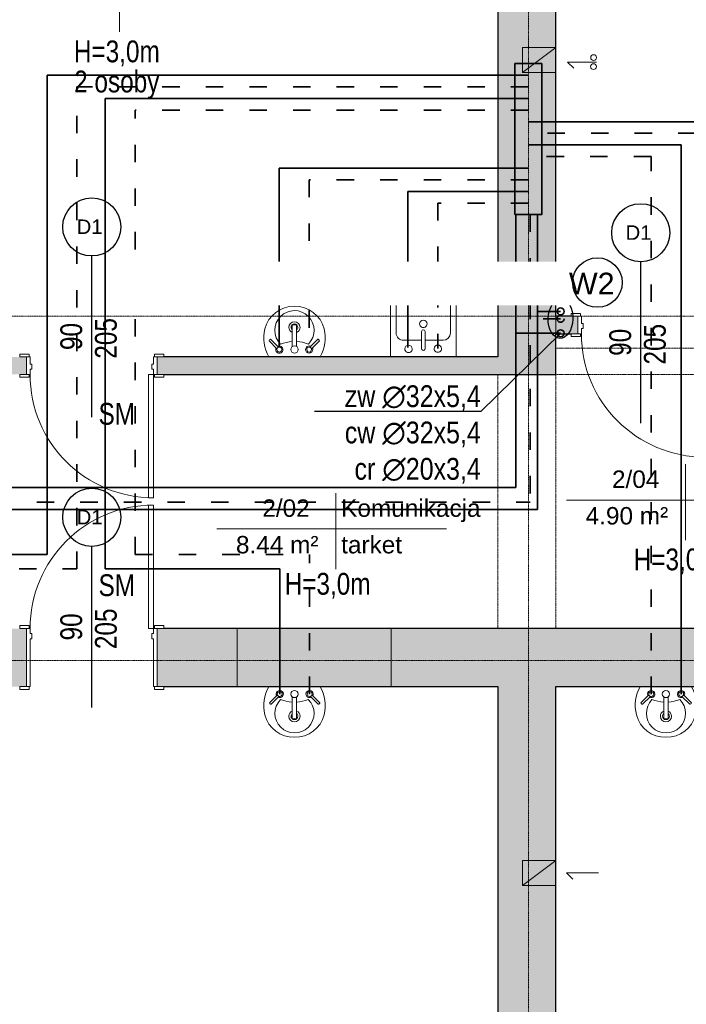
# Model space of a CAD drawing. Header units: inches. Extents: x -112469 to 885939, y -131046 to 286269.
# Tile 87 of 138: x 62224 to 66813, y -48476 to -41698. Entities that reach past the tile are written whole.
import ezdxf
from ezdxf import colors
from ezdxf.entities.mleader import LeaderData, LeaderLine
from ezdxf.math import Vec2, Vec3

# ---------------------------------------------------------------- set-up
doc = ezdxf.new("R2010")
doc.units = ezdxf.units.IN
doc.header["$MEASUREMENT"] = 0
for name, pattern in [('ACAD_ISO03W100', [30, 12, -18]), ('Linia siatki', [0.9925, 0.47, -0.2175, 0.0875, -0.2175]), ('Ukryty', [0.714375, 0.47625, -0.238125])]:
    doc.linetypes.add(name, pattern=pattern)
for name, color, linetype, lineweight in [('_IS_OPIS', 7, 'Continuous', 35), ('_IS_woda ciepła', 1, 'ACAD_ISO03W100', 35), ('_IS_woda cyrkulacyjna', 3, 'H2OCYR', 35), ('_IS_woda opis', 128, 'Continuous', 25), ('_IS_woda zimna', 5, 'Continuous', 35), ('A-AREA-IDEN', 251, 'Continuous', 9), ('A-DETL', 251, 'Continuous', 9), ('A-DETL-HDLN', 251, 'Ukryty', 9), ('A-DETL-MEDM', 251, 'Continuous', 25), ('A-DOOR', 251, 'Continuous', 9), ('A-DOOR-FRAM', 251, 'Continuous', 18), ('A-WALL', 251, 'Continuous', 9), ('A-WALL-PATT', 254, 'Continuous', 25), ('G-ANNO-TEXT', 251, 'Continuous', 9), ('I-WALL', 251, 'Continuous', 9), ('P-SANR-FIXT', 251, 'Continuous', 9), ('S-GRID', 251, 'Continuous', 9)]:
    doc.layers.add(name, color=color, linetype=linetype, lineweight=lineweight)
doc.styles.add('Arial', font='arial.ttf', dxfattribs={"height": 25})
doc.styles.add('Arial_1', font='arial.ttf', dxfattribs={"height": 12})
doc.styles.add('Arial_3', font='arial.ttf', dxfattribs={"height": 15})
doc.styles.add('Arial_4', font='arial.ttf', dxfattribs={"width": 0.8, "height": 18})
doc.styles.get("Standard").update_dxf_attribs({"font": 'arial.ttf'})
doc.linetypes.add('H2OCYR', pattern='A,25.4,-12.7,["~",Standard,S=25.4,R=0,X=-11.43,Y=-14.732],-12.7', length=50.8)

# ---------------------------------------------------------------- blocks, each defined once
blk = doc.blocks.new('Etyk_pom_1_mala - Etyk_pom_1_mala-219433-6_Poziom posadzka II pietra')
at = {"layer": 'A-AREA-IDEN'}
for p, q in [((-0.0958, 0.1444), (-0.0958, -0.3781)), ((-0.9154, -0.1015), (0.6661, -0.1015))]:
    blk.add_line(p, q, dxfattribs=at)
blk = doc.blocks.new('Zlew kuchenny - typu wyspowego - 450 x 450mm-548266-6_Poziom posadzka II pietra')
at = {"layer": 'P-SANR-FIXT'}
for p, q in [((-20.93, 22.73), (-20.93, -22.27)), ((24.07, -22.27), (24.07, 22.73)), ((0.3, 17.02), (0.3, 5.31)), ((2.84, 17.02), (2.84, 5.31)), ((0.3, 11.3), (-12.04, 11.3)), ((15.18, 11.3), (2.84, 11.3)), ((-17.12, 6.22), (-17.12, -13.38)), ((20.26, -13.38), (20.26, 6.22)), ((-12.04, -18.46), (15.18, -18.46)), ((-20.93, -22.27), (24.07, -22.27))]:
    blk.add_line(p, q, dxfattribs=at)
for centre, radius, start, end in [((-8.43, 17.02), 2.54, 360, 180), ((-8.43, 17.02), 2.54, 180, 360), ((1.57, 17.02), 1.27, 360, 180), ((11.73, 17.23), 2.54, 360, 180), ((11.73, 17.23), 2.54, 180, 0), ((-12.04, 6.22), 5.08, 90, 180), ((15.18, 6.22), 5.08, 360, 90), ((1.57, 0), 2.54, 360, 180), ((1.57, 0), 2.54, 180, 0), ((1.57, 5.31), 1.27, 180, 0), ((-12.04, -13.38), 5.08, 180, 270), ((15.18, -13.38), 5.08, 270, 0)]:
    blk.add_arc(centre, radius, start, end, dxfattribs=at)
blk = doc.blocks.new('Drzwi-wewnętrzne-jednoskrzydłowe-dwupanelowe-drewniane - 900 x 2100mm-634629-6_Poziom posadzka II pietra')
at = {"layer": 'A-DOOR'}
for p, q in [((-49.64, 8.32), (-43.14, 8.32)), ((-49.64, 6.32), (-49.64, 8.32)), ((-43.14, 8.32), (-43.14, 6.32)), ((43.13, 8.32), (49.63, 8.32)), ((43.13, 6.32), (43.13, 8.32)), ((49.63, 8.32), (49.63, 6.32)), ((-43.14, 6.32), (-49.64, 6.32)), ((49.63, 6.32), (43.13, 6.32)), ((-49.64, -5.68), (-43.14, -5.68)), ((-49.64, -7.68), (-49.64, -5.68)), ((-43.14, -5.68), (-43.14, -7.68)), ((43.13, -5.68), (49.63, -5.68)), ((43.13, -7.68), (43.13, -5.68)), ((49.63, -5.68), (49.63, -7.68)), ((-43.14, -7.68), (-49.64, -7.68)), ((49.63, -7.68), (43.13, -7.68))]:
    blk.add_line(p, q, dxfattribs=at)
at = {"layer": 'A-DOOR', "lineweight": 18}
for p, q in [((39, -5.68), (42.5, -5.68)), ((39, -90.68), (39, -5.68)), ((42.5, -5.68), (42.5, -90.68)), ((42.5, -90.68), (39, -90.68))]:
    blk.add_line(p, q, dxfattribs=at)
at = {"layer": 'A-DOOR'}
blk.add_arc((42.5, -5.68), 85, 180, 270, dxfattribs=at)
at = {"layer": 'A-DOOR-FRAM'}
for p, q in [((-45, 6.32), (-42.5, 6.32)), ((-45, -5.68), (-45, 6.32)), ((-42.5, 6.32), (-42.5, 1.31)), ((-42.5, 1.31), (-41.23, 1.31)), ((-41.23, 1.31), (-41.23, -2.18)), ((41.23, 1.31), (42.5, 1.31)), ((41.23, -2.18), (41.23, 1.31)), ((42.5, 6.32), (45, 6.32)), ((42.5, 1.31), (42.5, 6.32)), ((45, 6.32), (45, -5.68)), ((-42.5, -5.68), (-45, -5.68)), ((-42.5, -2.18), (-42.5, -5.68)), ((-41.23, -2.18), (-42.5, -2.18)), ((42.5, -2.18), (41.23, -2.18)), ((42.5, -5.68), (42.5, -2.18)), ((45, -5.68), (42.5, -5.68))]:
    blk.add_line(p, q, dxfattribs=at)
blk = doc.blocks.new('Lavabo mural - 05 - 440mm x 350mm-346807-6_Poziom posadzka II pietra')
at = {"layer": 'P-SANR-FIXT'}
for p, q in [((-17.19, -11.05), (-11.74, -5.6)), ((-16.1, -12.14), (-10.65, -6.69)), ((16.41, -12.14), (10.96, -6.69)), ((17.5, -11.05), (12.05, -5.6)), ((-1.5, -21.49), (-1.5, -7.07)), ((1.5, -21.49), (1.5, -7.07))]:
    blk.add_line(p, q, dxfattribs=at)
for centre, radius, start, end in [((5.33, -13.08), 26.44, 150.36495, 193.63505), ((-5.33, -13.08), 26.44, 346.36495, 29.63505), ((-10.13, -5.07), 2.5, 0, 180), ((-10.13, -5.07), 2.5, 180, 207.05328), ((-10.13, -5.07), 1.7, 360, 180), ((-10.13, -5.07), 1.7, 180, 198.05956), ((-10.13, -5.07), 1.7, 198.05956, 360), ((-10.13, -5.07), 2.5, 242.94672, 0), ((0, -5.07), 2.5, 0, 180), ((0, -5.07), 2.5, 180, 0), ((10.43, -5.07), 2.5, 360, 180), ((10.43, -5.07), 2.5, 180, 297.05328), ((10.43, -5.07), 1.7, 0, 180), ((10.43, -5.07), 1.7, 180, 0), ((10.43, -5.07), 2.5, 332.94672, 360), ((0, -18.36), 13.5, 135.46291, 45.05561), ((-0.16, 16.03), 26.66, 249.19864, 267.10928), ((-0.16, 16.03), 26.66, 273.5606, 291.31988), ((-0.59, -14.51), 20.35, 193.63505, 271.65578), ((0, -20.36), 3.86, 112.88275, 180), ((0, -20.36), 2.35, 129.68263, 180), ((0.59, -14.51), 20.35, 268.34422, 346.36495), ((0, -20.36), 3.86, 360, 67.11782), ((0, -20.36), 2.35, 360, 50.3185), ((0, -20.36), 3.86, 180, 360), ((0, -20.36), 2.35, 180, 360)]:
    blk.add_arc(centre, radius, start, end, dxfattribs=at)
for centre, major_axis, ratio, start_param, end_param in [((-16.65, -11.59), (-0.545, 0.545), 0.274309, 0, 3.141593), ((16.95, -11.59), (0.545, 0.545), 0.274309, 3.141593, 6.283185), ((0, -21.49), (-1.5, 0), 0.428525, 0, 3.141593)]:
    blk.add_ellipse(centre, major_axis=major_axis, ratio=ratio, start_param=start_param, end_param=end_param, dxfattribs=at)
blk = doc.blocks.new('Drzwi-wewnętrzne-jednoskrzydłowe-dwupanelowe-drewniane - 900 x 2100mm-617696-6_Poziom posadzka II pietra')
at = {"layer": 'A-DOOR', "lineweight": 18}
for p, q in [((42.5, 104.6825), (39, 104.6825)), ((39, 104.6825), (39, 19.6825)), ((42.5, 19.6825), (42.5, 104.6825)), ((39, 19.6825), (42.5, 19.6825))]:
    blk.add_line(p, q, dxfattribs=at)
at = {"layer": 'A-DOOR'}
for p, q in [((-43.135, 21.6825), (-49.635, 21.6825)), ((-49.635, 21.6825), (-49.635, 19.6825)), ((-43.135, 19.6825), (-43.135, 21.6825)), ((49.635, 21.6825), (43.135, 21.6825)), ((43.135, 21.6825), (43.135, 19.6825)), ((49.635, 19.6825), (49.635, 21.6825)), ((-49.635, 19.6825), (-43.135, 19.6825)), ((43.135, 19.6825), (49.635, 19.6825)), ((-43.135, -20.3175), (-49.635, -20.3175)), ((-49.635, -20.3175), (-49.635, -22.3175)), ((-43.135, -22.3175), (-43.135, -20.3175)), ((49.635, -20.3175), (43.135, -20.3175)), ((43.135, -20.3175), (43.135, -22.3175)), ((49.635, -22.3175), (49.635, -20.3175)), ((-49.635, -22.3175), (-43.135, -22.3175)), ((43.135, -22.3175), (49.635, -22.3175))]:
    blk.add_line(p, q, dxfattribs=at)
blk.add_arc((42.5, 19.6825), 85, 90, 180, dxfattribs=at)
at = {"layer": 'A-DOOR-FRAM'}
for p, q in [((-42.5, 19.6825), (-45, 19.6825)), ((-45, 19.6825), (-45, -20.3175)), ((-42.5, 16.1825), (-42.5, 19.6825)), ((-41.23, 16.1825), (-42.5, 16.1825)), ((-41.23, 12.69), (-41.23, 16.1825)), ((42.5, 16.1825), (41.23, 16.1825)), ((41.23, 16.1825), (41.23, 12.69)), ((42.5, 19.6825), (42.5, 16.1825)), ((45, 19.6825), (42.5, 19.6825)), ((45, -20.3175), (45, 19.6825)), ((-42.5, -20.3175), (-42.5, 12.69)), ((-42.5, 12.69), (-41.23, 12.69)), ((41.23, 12.69), (42.5, 12.69)), ((42.5, 12.69), (42.5, -20.3175)), ((-45, -20.3175), (-42.5, -20.3175)), ((42.5, -20.3175), (45, -20.3175))]:
    blk.add_line(p, q, dxfattribs=at)
blk = doc.blocks.new('Drzwi-wewnętrzne-jednoskrzydłowe-dwupanelowe-drewniane - 900 x 2100mm-658395-6_Poziom posadzka II pietra')
at = {"layer": 'A-DOOR'}
for p, q in [((-49.64, 8.32), (-43.14, 8.32)), ((-49.64, 6.32), (-49.64, 8.32)), ((-43.14, 8.32), (-43.14, 6.32)), ((43.13, 8.32), (49.63, 8.32)), ((43.13, 6.32), (43.13, 8.32)), ((49.63, 8.32), (49.63, 6.32)), ((-43.14, 6.32), (-49.64, 6.32)), ((49.63, 6.32), (43.13, 6.32)), ((-49.64, -5.68), (-43.14, -5.68)), ((-49.64, -7.68), (-49.64, -5.68)), ((-43.14, -5.68), (-43.14, -7.68)), ((43.13, -5.68), (49.63, -5.68)), ((43.13, -7.68), (43.13, -5.68)), ((49.63, -5.68), (49.63, -7.68)), ((-43.14, -7.68), (-49.64, -7.68)), ((49.63, -7.68), (43.13, -7.68))]:
    blk.add_line(p, q, dxfattribs=at)
at = {"layer": 'A-DOOR', "lineweight": 18}
for p, q in [((39, -5.68), (42.5, -5.68)), ((39, -90.68), (39, -5.68)), ((42.5, -5.68), (42.5, -90.68)), ((42.5, -90.68), (39, -90.68))]:
    blk.add_line(p, q, dxfattribs=at)
at = {"layer": 'A-DOOR'}
blk.add_arc((42.5, -5.68), 85, 180, 270, dxfattribs=at)
at = {"layer": 'A-DOOR-FRAM'}
for p, q in [((-45, 6.32), (-42.5, 6.32)), ((-45, -5.68), (-45, 6.32)), ((-42.5, 6.32), (-42.5, 1.31)), ((-42.5, 1.31), (-41.23, 1.31)), ((-41.23, 1.31), (-41.23, -2.18)), ((41.23, 1.31), (42.5, 1.31)), ((41.23, -2.18), (41.23, 1.31)), ((42.5, 6.32), (45, 6.32)), ((42.5, 1.31), (42.5, 6.32)), ((45, 6.32), (45, -5.68)), ((-42.5, -5.68), (-45, -5.68)), ((-42.5, -2.18), (-42.5, -5.68)), ((-41.23, -2.18), (-42.5, -2.18)), ((42.5, -2.18), (41.23, -2.18)), ((42.5, -5.68), (42.5, -2.18)), ((45, -5.68), (42.5, -5.68))]:
    blk.add_line(p, q, dxfattribs=at)
blk = doc.blocks.new('2 PIĘTRO')
at = {"layer": 'A-WALL-PATT', "lineweight": 9}
h = blk.add_hatch(color=251, dxfattribs=at)
h.paths.add_polyline_path([(203753.54, -19445.71), (203953.54, -19445.71), (203953.54, -12155.71), (203553.54, -12155.71), (203553.54, -19445.71)])
h.paths.add_polyline_path([(203553.54, -9885.71), (203953.54, -9885.71), (203953.54, -4975.71), (203553.54, -4975.71), (203553.54, -9567.62)])
h = blk.add_hatch(color=251, dxfattribs=at)
h.paths.add_polyline_path([(206366.84, -9725.71), (206366.84, -9605.71), (206266.84, -9605.71), (206266.84, -9725.71), (206313.19, -9725.71)])
h.paths.add_polyline_path([(203953.54, -9725.71), (204103.54, -9725.71), (204103.54, -9605.71), (203953.54, -9605.71), (203953.54, -9655.78)])
h.paths.add_polyline_path([(205049.89, -9725.71), (205366.84, -9725.71), (205366.84, -9605.71), (205003.54, -9605.71), (205003.54, -9725.71)])
h = blk.add_hatch(color=251, dxfattribs=at)
h.paths.add_polyline_path([(203953.54, -10005.71), (203953.54, -9885.71), (201208.54, -9885.71), (201208.54, -10005.71), (203058.81, -10005.71)])
h.paths.add_polyline_path([(200262.19, -10005.71), (200308.54, -10005.71), (200308.54, -9885.71), (200133.54, -9885.71), (200133.54, -10005.71)])
h = blk.add_hatch(color=251, dxfattribs=at)
h.paths.add_polyline_path([(201254.89, -12155.71), (201758.54, -12155.71), (201758.54, -11755.71), (201208.54, -11755.71), (201208.54, -12155.71)])
h.paths.add_polyline_path([(200308.54, -12155.71), (200308.54, -11755.71), (198733.54, -11755.71), (198733.54, -12155.71), (200262.19, -12155.71)])
blk.add_hatch(color=251, dxfattribs=at).paths.add_polyline_path([(202818.54, -12155.71), (202818.54, -11755.71), (201758.54, -11755.71), (201758.54, -12155.71)])
h = blk.add_hatch(color=251, dxfattribs=at)
h.paths.add_polyline_path([(206163.19, -12155.71), (206366.84, -12155.71), (206366.84, -11755.71), (206116.84, -11755.71), (206116.84, -12155.71)])
h.paths.add_polyline_path([(204721.69, -12155.71), (205216.84, -12155.71), (205216.84, -11755.71), (202818.54, -11755.71), (202818.54, -12155.71), (203953.54, -12155.71)])
at = {"layer": 'A-DETL', "color": 251, "lineweight": 18}
for p, q in [((203953.54, -7755.71), (203723.54, -7927.8)), ((203723.54, -7755.71), (203723.54, -7927.8)), ((203953.54, -7755.71), (203723.54, -7755.71)), ((203953.54, -7927.8), (203953.54, -7755.71)), ((204033.54, -7856.1), (204075.97, -7898.52)), ((204033.54, -7856.1), (204233.54, -7856.1)), ((203953.54, -7927.8), (203723.54, -7927.8)), ((203953.54, -13351.44), (203723.54, -13523.52)), ((203723.54, -13351.44), (203723.54, -13523.52)), ((203953.54, -13351.44), (203723.54, -13351.44)), ((203953.54, -13523.52), (203953.54, -13351.44)), ((204026.72, -13438.15), (204069.15, -13480.57)), ((204026.72, -13438.15), (204246.72, -13438.15)), ((203953.54, -13523.52), (203723.54, -13523.52))]:
    blk.add_line(p, q, dxfattribs=at)
for centre in [(204212.62, -7824.81), (204211.69, -7887.19)]:
    blk.add_circle(centre, 20, dxfattribs=at)
at = {"layer": 'A-DETL-HDLN', "color": 251}
for p, q in [((203953.54, -9825.71), (206366.84, -9825.71)), ((203553.54, -10005.71), (203553.54, -11755.71)), ((203953.54, -10005.71), (206366.84, -10005.71)), ((203953.54, -10005.71), (203953.54, -11755.71))]:
    blk.add_line(p, q, dxfattribs=at)
at = {"layer": 'A-DETL-MEDM', "color": 251}
for p, q in [((200758.54, -10300.71), (200758.54, -9190.71)), ((204537.17, -10340.71), (204537.17, -9230.71)), ((200758.54, -12299.89), (200758.54, -11189.89))]:
    blk.add_line(p, q, dxfattribs=at)
for centre in [(200758.54, -8990.71), (204537.17, -9030.71), (200758.54, -10989.89)]:
    blk.add_circle(centre, 200, dxfattribs=at)
at = {"layer": 'A-WALL', "color": 251}
for p, q in [((203953.54, -9605.71), (203953.54, -9725.71)), ((201758.54, -12155.71), (201758.54, -11755.71)), ((202818.54, -12155.71), (202818.54, -11755.71))]:
    blk.add_line(p, q, dxfattribs=at)
at = {"layer": 'A-WALL', "color": 251, "lineweight": 25}
for p, q in [((204057.19, -9605.71), (203953.54, -9605.71)), ((203953.54, -9725.71), (204057.19, -9725.71)), ((203553.54, -9885.71), (201254.89, -9885.71)), ((203953.54, -10005.71), (203953.54, -9885.71)), ((201254.89, -10005.71), (203953.54, -10005.71))]:
    blk.add_line(p, q, dxfattribs=at)
at = {"layer": 'I-WALL', "color": 251, "lineweight": 25}
for p, q in [((203553.54, -4975.71), (203553.54, -9885.71)), ((203953.54, -9605.71), (203953.54, -4975.71)), ((203953.54, -9885.71), (203953.54, -9725.71)), ((205170.49, -11755.71), (201254.89, -11755.71)), ((201254.89, -12155.71), (203553.54, -12155.71)), ((203553.54, -12155.71), (203553.54, -19445.71)), ((203953.54, -12155.71), (205170.49, -12155.71)), ((203953.54, -19445.71), (203953.54, -12155.71))]:
    blk.add_line(p, q, dxfattribs=at)
at = {"layer": 'S-GRID', "color": 251, "linetype": 'Linia siatki'}
for p, q in [((203763.54, -349.63), (203763.54, -23392.42)), ((178601.56, -9605.71), (213831.77, -9605.71)), ((178601.56, -11975.71), (213831.77, -11975.71))]:
    blk.add_line(p, q, dxfattribs=at)
at = {"layer": 'A-AREA-IDEN', "color": 251, "xscale": 999.9999999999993, "yscale": 999.9999999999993, "zscale": 999.9999999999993}
for p in [(201046.06, -7270.23), (204941.02, -10769.2), (202534.06, -10968.2)]:
    blk.add_blockref('Etyk_pom_1_mala - Etyk_pom_1_mala-219433-6_Poziom posadzka II pietra', p, dxfattribs=at)
at = {"layer": 'A-DOOR', "color": 251, "xscale": 10, "yscale": 10, "zscale": 10}
for name, p in [('Drzwi-wewnętrzne-jednoskrzydłowe-dwupanelowe-drewniane - 900 x 2100mm-634629-6_Poziom posadzka II pietra', (204553.54, -9668.88)), ('Drzwi-wewnętrzne-jednoskrzydłowe-dwupanelowe-drewniane - 900 x 2100mm-658395-6_Poziom posadzka II pietra', (200758.54, -9948.88)), ('Drzwi-wewnętrzne-jednoskrzydłowe-dwupanelowe-drewniane - 900 x 2100mm-617696-6_Poziom posadzka II pietra', (200758.54, -11952.53))]:
    blk.add_blockref(name, p, dxfattribs=at)
at = {"layer": 'P-SANR-FIXT', "color": 251, "xscale": 10, "yscale": 10, "zscale": 10, "rotation": 180}
for name, p in [('Zlew kuchenny - typu wyspowego - 450 x 450mm-548266-6_Poziom posadzka II pietra', (203056.13, -9658.36)), ('Lavabo mural - 05 - 440mm x 350mm-346807-6_Poziom posadzka II pietra', (202153.54, -9885.71))]:
    blk.add_blockref(name, p, dxfattribs=at)
at = {"layer": 'P-SANR-FIXT', "color": 251, "xscale": 10, "yscale": 10, "zscale": 10}
for p in [(202153.54, -12155.71), (204710.52, -12155.71)]:
    blk.add_blockref('Lavabo mural - 05 - 440mm x 350mm-346807-6_Poziom posadzka II pietra', p, dxfattribs=at)
at = {"layer": 'A-AREA-IDEN', "color": 251, "char_height": 120, "attachment_point": 1, "style": 'Arial_1'}
for s, insert, width in [('2/04', (204339.11, -10667.48), 424.8944), ('2/02', (201932.15, -10866.49), 424.8944), ('Komunikacja', (202474.93, -10866.49), 1242.6156), ('4.90 m²', (204157.75, -10919.19), 737.5525), ('8.44 m²', (201750.79, -11118.2), 737.5525), ('tarket', (202474.93, -11118.2), 553.1644)]:
    blk.add_mtext(s, dxfattribs=dict(at, insert=insert, width=width))
at = {"layer": 'G-ANNO-TEXT', "color": 251, "attachment_point": 1}
for s, insert, char_height, width, style in [('H=3,0m', (200635.07, -7707.19), 150, 913.9237, 'Arial_4'), ('2 osoby', (200636.78, -7914.41), 150, 873.8394, 'Arial_4'), ('D1', (200654.03, -8939.46), 100, 216.4556, 'Arial_3'), ('D1', (204432.66, -8979.46), 100, 216.4556, 'Arial_3'), ('SM', (200805, -10202.38), 150, 384.81, 'Arial_4'), ('D1', (200654.03, -10938.64), 100, 216.4556, 'Arial_3'), ('H=3,0m', (204488.17, -11204.55), 150, 913.9237, 'Arial_4'), ('SM', (200805, -11382.38), 150, 384.81, 'Arial_4'), ('H=3,0m', (202085.81, -11372.54), 150, 913.9237, 'Arial_4')]:
    blk.add_mtext(s, dxfattribs=dict(at, insert=insert, char_height=char_height, width=width, style=style))
at = {"layer": 'G-ANNO-TEXT', "color": 251, "char_height": 150, "attachment_point": 1, "rotation": 90, "style": 'Arial_4'}
for s, insert, width in [('90', (200542.04, -9838.42), 288.6075), ('205', (200780.16, -9897.95), 432.9112), ('205', (204558.79, -9937.95), 432.9112), ('90', (204320.66, -9878.42), 288.6075), ('205', (200780.16, -11897.13), 432.9112), ('90', (200542.04, -11837.6), 288.6075)]:
    blk.add_mtext(s, dxfattribs=dict(at, insert=insert, width=width))

msp = doc.modelspace()

# ---------------------------------------------------------------- block references
at = {"layer": '_IS_woda zimna', "ltscale": 10}
msp.add_blockref('2 PIĘTRO', (-138037.8, -34133.8), dxfattribs=at)

# ---------------------------------------------------------------- next in the draw order: linework, layer by layer
msp.add_ellipse((65947.1, -43756.5), major_axis=(5.1, 135.2), ratio=0.629138)
at = {"layer": '_IS_OPIS'}
msp.add_lwpolyline([(65633.1, -43039.1), (65633.1, -42000.1), (65818.4, -42000.1), (65818.4, -43039.1)], close=True, dxfattribs=at)
at = {"layer": '_IS_woda ciepła', "ltscale": 10}
for p, q in [((65725.8, -42160.1), (62618.8, -42160.1)), ((62618.8, -45478.9), (62618.8, -42160.1)), ((65725.8, -42320.1), (63018.8, -42320.1)), ((63018.8, -45378.9), (63018.8, -42320.1)), ((66877.1, -42480.1), (65725.8, -42480.1)), ((66571.5, -42640.1), (65725.8, -42640.1)), ((66571.5, -46340.2), (66571.5, -42640.1)), ((64217.1, -42800.1), (64217.1, -43955.9)), ((65725.8, -42800.1), (64217.1, -42800.1)), ((65102.7, -42960.1), (65102.7, -43962.4)), ((65725.8, -42960.1), (65102.7, -42960.1)), ((65738.8, -43039.1), (65738.8, -45018.9)), ((65947.7, -43756.5), (65738.8, -43756.5)), ((51241.8, -45018.9), (65738.8, -45018.9)), ((63018.8, -45378.9), (64220.1, -45378.9)), ((64220.1, -46340.2), (64220.1, -45378.9)), ((58920.1, -45478.9), (62618.8, -45478.9))]:
    msp.add_line(p, q, dxfattribs=at)
msp.add_circle((65947.7, -43756.5), 24.3, dxfattribs=at)
at = {"layer": '_IS_woda cyrkulacyjna', "ltscale": 6}
for p, q in [((65788.8, -43039.1), (65788.8, -45068.9)), ((65947.7, -43706.5), (65788.8, -43706.5)), ((51191.8, -45068.9), (65788.8, -45068.9))]:
    msp.add_line(p, q, dxfattribs=at)
msp.add_circle((65947.7, -43706.5), 24.3, dxfattribs=at)
at = {"layer": '_IS_woda zimna', "ltscale": 10}
for p, q in [((65725.8, -42080.1), (62413.2, -42080.1)), ((62413.2, -45378.9), (62413.2, -42080.1)), ((65725.8, -42240.1), (62813.2, -42240.1)), ((62813.2, -45478.9), (62813.2, -42240.1)), ((66977.1, -42400.1), (65725.8, -42400.1)), ((66777.1, -42560.1), (65725.8, -42560.1)), ((66777.1, -46340.2), (66777.1, -42560.1)), ((64011.5, -42720.1), (64011.5, -43947.2)), ((65725.8, -42720.1), (64011.5, -42720.1)), ((64897.1, -42880.1), (64897.1, -43953.7)), ((65725.8, -42880.1), (64897.1, -42880.1)), ((58714.5, -45378.9), (62413.2, -45378.9)), ((62813.2, -45478.9), (64014.5, -45478.9)), ((64014.5, -46340.2), (64014.5, -45478.9))]:
    msp.add_line(p, q, dxfattribs=at)
at = {"layer": '_IS_woda zimna'}
for p, q in [((65638.8, -43039.1), (65638.8, -44918.9)), ((65947.7, -43856.5), (65638.8, -43856.5)), ((51341.8, -44918.9), (65638.8, -44918.9))]:
    msp.add_line(p, q, dxfattribs=at)
msp.add_circle((65947.7, -43856.5), 24.3, dxfattribs=at)

# ---------------------------------------------------------------- next in the draw order: texts
at = {"layer": '_IS_woda opis', "ltscale": 15, "insert": (66319.1, -43589.6), "char_height": 150, "width": 3335.556, "attachment_point": 9, "style": 'Arial', "bg_fill": 2}
msp.add_mtext('W2', dxfattribs=at)

# ---------------------------------------------------------------- next in the draw order: leaders
at = {"layer": '_IS_woda opis', "ltscale": 15}
ml = msp.add_multileader_mtext('Standard', dxfattribs=at)
ml.set_content('{\\fArial Narrow|b0|i0|c238|p34;zw ∅32x5,4\\Pcw ∅32x5,4\\Pcr ∅20x3,4}', color=256)
ml.set_leader_properties()
ml.build(insert=Vec2(0, 0))
ml.multileader.update_dxf_attribs({"text_left_attachment_type": 6, "text_right_attachment_type": 6, "dogleg_length": 0.36, "arrow_head_size": 1.8})
ctx = ml.context
ctx.base_point, ctx.char_height, ctx.arrow_head_size, ctx.landing_gap_size, ctx.plane_origin = Vec3(64501.7, -44394.4), 150, 1.8, 0.9, Vec3(65087.1, -46306.3)
ctx.left_attachment, ctx.right_attachment, ctx.text_align_type = 6, 6, 2
notes = []
notes.append((ctx, [(0, (1, 1, 0), (65399.4, -44394.4), (-1, 0), 0.36, [(0, [(65947.7, -43856.5)], 0, [])])]))
ctx.mtext.insert, ctx.mtext.alignment, ctx.mtext.line_spacing_style, ctx.mtext.flow_direction = Vec3(65398.2, -44214.7), 3, 2, 5
for ctx, leaders in notes:
    for number, flags, end, landing, length, lines in leaders:
        leader = LeaderData()
        leader.index, (leader.has_last_leader_line, leader.has_dogleg_vector, leader.attachment_direction) = number, flags
        leader.last_leader_point, leader.dogleg_vector, leader.dogleg_length = Vec3(end), Vec3(landing), length
        for number, points, colour, breaks in lines:
            line = LeaderLine()
            line.index, line.vertices, line.color, line.breaks = number, Vec3.list(points), colors.encode_raw_color(colour), breaks
            leader.lines.append(line)
        ctx.leaders.append(leader)

# ---------------------------------------------------------------- next in the draw order: linework, layer by layer
msp.add_circle((66201.2, -43507.3), 170.4, dxfattribs=at)

doc.saveas('drawing.dxf')
